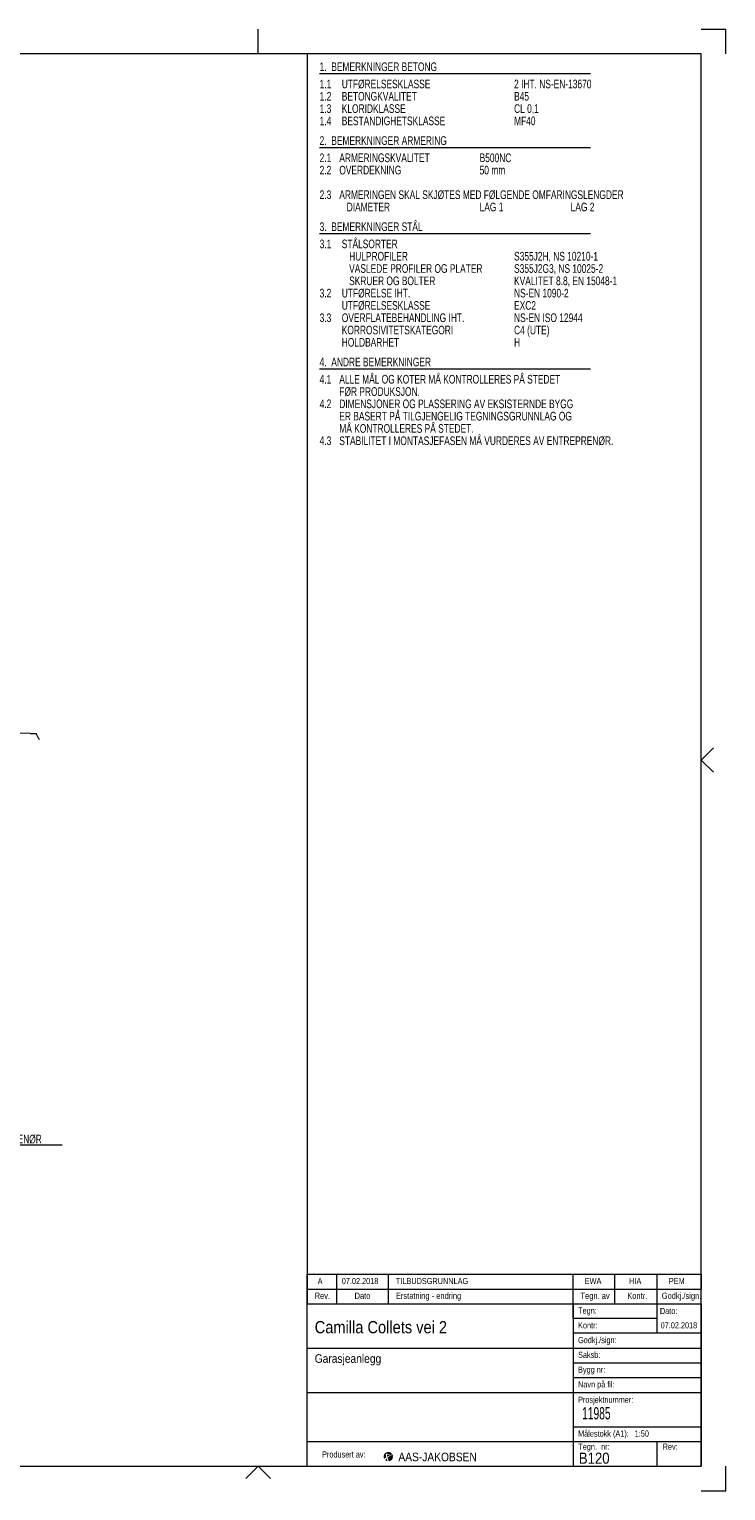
# Model space of a CAD drawing. Header units: millimetres. Extents: x -28263 to 55837, y 62799 to 122199.
# Tile 9 of 9: x 27540 to 55837, y 62799 to 122199. Entities that reach past the tile are written whole.
import ezdxf

# ---------------------------------------------------------------- set-up
doc = ezdxf.new("R2010")
doc.units = ezdxf.units.MM
doc.header["$LTSCALE"] = 100
for name, color, linetype, lineweight in [('OtherObjectType', 1, 'Continuous', 0), ('ReferenceModel', 1, 'Continuous', 0), ('Text', 3, 'Continuous', 0)]:
    doc.layers.add(name, color=color, linetype=linetype, lineweight=lineweight)
doc.styles.add('ARIAL_NARROW', font='ARIALN.TTF')
doc.styles.add('ISO3098', font='ARIAL.TTF')
doc.styles.add('SWIS721_BT_BOLD', font='ARIAL.TTF')

msp = doc.modelspace()

# ---------------------------------------------------------------- hatches: boundary and pattern name
at = {"layer": 'OtherObjectType'}
for points in [[(42147, 64215), (42186, 64237), (42200, 64246), (41937, 64188), (41937, 64188), (41937, 64190), (41937, 64191), (41937, 64193), (41937, 64195), (41937, 64197), (41937, 64199), (41938, 64201), (41938, 64203), (41938, 64205), (41938, 64206), (41938, 64208), (41938, 64210), (41939, 64212), (41939, 64214), (41939, 64216), (41940, 64218), (41940, 64219), (41940, 64221), (41940, 64223), (41941, 64225), (41941, 64227), (41942, 64229), (41942, 64230), (41942, 64232), (41943, 64234), (41943, 64236), (41944, 64238), (41944, 64240), (41945, 64241), (41945, 64243), (41946, 64245), (41947, 64247), (41947, 64249), (41948, 64250), (41948, 64252), (41949, 64254), (41950, 64256), (41950, 64257), (41951, 64259), (41952, 64261), (41952, 64263), (41953, 64264), (41954, 64266), (41955, 64268), (41956, 64269), (41956, 64271), (41957, 64273), (41958, 64274), (41959, 64276), (41960, 64278), (41961, 64279), (41962, 64281), (41963, 64283), (41963, 64284), (41964, 64286), (41965, 64287), (41966, 64289), (41967, 64291), (41968, 64292), (41969, 64294), (41971, 64295), (41972, 64297), (41973, 64298), (41974, 64300), (41975, 64301), (41976, 64303), (41977, 64304), (41978, 64306), (41979, 64307), (41981, 64309), (41982, 64310), (41983, 64312), (41984, 64313), (41986, 64315), (41987, 64316), (41988, 64317), (41989, 64319), (41991, 64320), (41992, 64321), (41993, 64323), (41995, 64324), (41996, 64325), (41997, 64327), (41999, 64328), (42000, 64329), (42002, 64330), (42003, 64332), (42004, 64333), (42006, 64334), (42007, 64335), (42009, 64336), (42010, 64338), (42012, 64339), (42013, 64340), (42015, 64341), (42016, 64342), (42018, 64343), (42019, 64344), (42021, 64345), (42022, 64346), (42024, 64347), (42025, 64348), (42027, 64349), (42029, 64350), (42030, 64351), (42032, 64352), (42034, 64353), (42035, 64354), (42037, 64355), (42038, 64356), (42040, 64357), (42042, 64358), (42043, 64358), (42045, 64359), (42047, 64360), (42049, 64361), (42050, 64362), (42052, 64362), (42054, 64363), (42055, 64364), (42057, 64365), (42059, 64365), (42061, 64366), (42062, 64367), (42064, 64367), (42066, 64368), (42068, 64368), (42070, 64369), (42071, 64370), (42073, 64370), (42075, 64371), (42077, 64371), (42079, 64372), (42080, 64372), (42082, 64373), (42084, 64373), (42086, 64373), (42088, 64374), (42089, 64374), (42091, 64375), (42093, 64375), (42095, 64375), (42097, 64376), (42099, 64376), (42101, 64376), (42102, 64376), (42104, 64377), (42106, 64377), (42108, 64377), (42110, 64377), (42112, 64377), (42114, 64378), (42115, 64378), (42117, 64378), (42119, 64378), (42121, 64378), (42123, 64378), (42125, 64378), (42127, 64378), (42129, 64378), (42130, 64378), (42132, 64378), (42134, 64378), (42136, 64378), (42138, 64378), (42140, 64378), (42142, 64378), (42144, 64377), (42145, 64377), (42147, 64377), (42149, 64377), (42151, 64377), (42153, 64376), (42155, 64376), (42157, 64376), (42158, 64376), (42160, 64375), (42162, 64375), (42164, 64375), (42166, 64374), (42168, 64374), (42170, 64373), (42171, 64373), (42173, 64372), (42175, 64372), (42177, 64372), (42179, 64371), (42180, 64371), (42182, 64370), (42184, 64369), (42186, 64369), (42188, 64368), (42189, 64368), (42191, 64367), (42193, 64366), (42195, 64366), (42196, 64365), (42198, 64364), (42200, 64364), (42202, 64363), (42203, 64362), (42205, 64362), (42207, 64361), (42208, 64360), (42210, 64359), (42212, 64358), (42214, 64358), (42215, 64357), (42217, 64356), (42218, 64355), (42220, 64354), (42222, 64353), (42223, 64352), (42225, 64351), (42227, 64350), (42228, 64349), (42230, 64348), (42231, 64347), (42233, 64346), (42234, 64345), (42236, 64344), (42238, 64343), (42239, 64342), (42241, 64341), (42242, 64340), (42244, 64339), (42245, 64337), (42247, 64336), (42248, 64335), (42249, 64334), (42251, 64333), (42252, 64331), (42254, 64330), (42255, 64329), (42257, 64328), (42258, 64326), (42259, 64325), (42261, 64324), (42262, 64322), (42263, 64321), (42265, 64320), (42266, 64318), (42267, 64317), (42268, 64316), (42270, 64314), (42271, 64313), (42272, 64311), (42273, 64310), (42275, 64309), (42276, 64307), (42277, 64306), (42278, 64304), (42279, 64303), (42280, 64301), (42281, 64300), (42283, 64298), (42260, 64284), (42236, 64268), (42212, 64253), (42199, 64259), (42168, 64274), (42124, 64294), (42083, 64310), (42052, 64312), (42032, 64298), (42024, 64274), (42028, 64245), (42037, 64205), (42045, 64176), (42050, 64157), (42043, 64153), (42012, 64134), (41981, 64115), (41959, 64100), (41958, 64100), (41958, 64101), (41958, 64102), (41957, 64102), (41957, 64103), (41957, 64104), (41956, 64104), (41956, 64105), (41956, 64105), (41956, 64106), (41955, 64107), (41955, 64107), (41955, 64108), (41954, 64109), (41954, 64109), (41954, 64110), (41953, 64111), (41953, 64111), (41953, 64112), (41953, 64113), (41952, 64113), (41952, 64114), (41952, 64115), (41951, 64115), (41951, 64116), (41951, 64117), (41951, 64117), (41950, 64118), (41950, 64119), (41950, 64119), (41950, 64120), (41949, 64121), (41949, 64121), (41949, 64122), (41949, 64123), (41948, 64123), (41948, 64124), (41948, 64125), (41948, 64125), (41947, 64126), (41947, 64127), (41947, 64127), (41947, 64128), (41947, 64129), (41946, 64129), (41946, 64130), (41946, 64131), (41946, 64131), (41945, 64132), (41945, 64133), (41945, 64133), (41945, 64134), (41945, 64135), (41944, 64135), (41944, 64136), (41944, 64137), (41944, 64138), (41944, 64138), (41944, 64139), (41943, 64140), (41943, 64140), (41943, 64141), (41943, 64142), (41943, 64142), (41942, 64143), (41942, 64144), (41942, 64144), (41942, 64145), (41942, 64146), (41942, 64147), (41941, 64147), (41941, 64148), (41941, 64149), (41941, 64149), (41941, 64150), (41941, 64151), (41941, 64151), (41940, 64152), (41940, 64153), (41940, 64154), (41940, 64154), (41940, 64155), (41940, 64156), (41940, 64156), (41940, 64157), (41940, 64158), (41939, 64159), (41939, 64159), (41939, 64160), (41939, 64161), (41939, 64161), (41939, 64162), (41939, 64163), (41939, 64163), (41939, 64164), (41939, 64165), (41938, 64166), (41938, 64166), (41938, 64167), (41938, 64168), (41938, 64168), (41938, 64169), (41938, 64170), (41938, 64171), (41938, 64171), (41938, 64172), (41938, 64173), (41938, 64173), (41938, 64174), (41938, 64175), (41938, 64176), (41937, 64176), (41937, 64177), (41937, 64178), (41937, 64178), (41937, 64179), (41937, 64180), (41937, 64181), (41937, 64181), (41937, 64182), (41937, 64183), (41937, 64183), (41937, 64184), (41937, 64185), (41937, 64186), (41937, 64186), (41937, 64187), (41937, 64188), (42200, 64246), (42177, 64254), (42145, 64267), (42103, 64276), (42073, 64264), (42071, 64228), (42079, 64201), (42084, 64182), (42085, 64178), (42109, 64192)], [(42265, 64221), (42296, 64206), (42318, 64198), (42318, 64197), (42318, 64197), (42318, 64196), (42318, 64196), (42318, 64195), (42318, 64194), (42318, 64194), (42318, 64193), (42318, 64192), (42318, 64192), (42318, 64191), (42318, 64190), (42318, 64190), (42318, 64189), (42318, 64188), (42318, 64188), (42318, 64187), (42318, 64186), (42318, 64185), (42318, 64183), (42318, 64182), (42318, 64181), (42318, 64180), (42318, 64179), (42318, 64178), (42318, 64177), (42317, 64176), (42317, 64175), (42317, 64174), (42317, 64173), (42317, 64172), (42317, 64171), (42317, 64170), (42317, 64169), (42317, 64168), (42317, 64166), (42317, 64165), (42316, 64164), (42316, 64163), (42316, 64162), (42316, 64161), (42316, 64160), (42316, 64159), (42315, 64158), (42315, 64157), (42315, 64156), (42315, 64155), (42315, 64154), (42315, 64153), (42314, 64152), (42314, 64151), (42314, 64150), (42314, 64149), (42314, 64148), (42313, 64147), (42313, 64145), (42313, 64144), (42313, 64143), (42312, 64142), (42312, 64141), (42312, 64140), (42312, 64139), (42311, 64138), (42311, 64137), (42311, 64136), (42310, 64135), (42310, 64134), (42310, 64133), (42310, 64132), (42309, 64131), (42309, 64130), (42309, 64129), (42308, 64128), (42308, 64127), (42308, 64126), (42307, 64125), (42307, 64124), (42306, 64123), (42306, 64122), (42306, 64121), (42305, 64120), (42305, 64119), (42305, 64118), (42304, 64117), (42304, 64116), (42303, 64115), (42303, 64114), (42303, 64113), (42302, 64112), (42302, 64111), (42301, 64110), (42301, 64109), (42300, 64108), (42300, 64107), (42300, 64106), (42299, 64105), (42299, 64104), (42298, 64103), (42298, 64102), (42297, 64102), (42297, 64101), (42296, 64100), (42296, 64099), (42295, 64098), (42295, 64097), (42294, 64096), (42294, 64095), (42293, 64094), (42293, 64093), (42292, 64092), (42292, 64091), (42291, 64090), (42290, 64089), (42290, 64088), (42289, 64088), (42289, 64087), (42288, 64086), (42288, 64085), (42287, 64084), (42286, 64083), (42286, 64082), (42285, 64081), (42285, 64080), (42284, 64080), (42283, 64079), (42283, 64078), (42282, 64077), (42282, 64076), (42281, 64075), (42280, 64074), (42280, 64074), (42279, 64073), (42278, 64072), (42278, 64071), (42277, 64070), (42276, 64069), (42276, 64068), (42275, 64068), (42274, 64067), (42274, 64066), (42273, 64065), (42272, 64064), (42272, 64064), (42271, 64063), (42270, 64062), (42270, 64061), (42269, 64060), (42268, 64060), (42267, 64059), (42267, 64058), (42266, 64057), (42265, 64056), (42265, 64056), (42264, 64055), (42263, 64054), (42262, 64053), (42262, 64053), (42261, 64052), (42260, 64051), (42259, 64050), (42259, 64050), (42258, 64049), (42257, 64048), (42256, 64048), (42255, 64047), (42255, 64046), (42254, 64045), (42253, 64045), (42252, 64044), (42251, 64043), (42251, 64043), (42250, 64042), (42249, 64041), (42248, 64041), (42247, 64040), (42246, 64039), (42246, 64039), (42245, 64038), (42244, 64037), (42243, 64037), (42242, 64036), (42241, 64035), (42241, 64035), (42240, 64034), (42239, 64033), (42238, 64033), (42237, 64032), (42236, 64032), (42235, 64031), (42235, 64030), (42234, 64030), (42233, 64029), (42232, 64029), (42231, 64028), (42230, 64027), (42229, 64027), (42228, 64026), (42227, 64026), (42226, 64025), (42226, 64025), (42225, 64024), (42224, 64023), (42223, 64023), (42222, 64022), (42221, 64022), (42220, 64021), (42219, 64021), (42218, 64020), (42217, 64020), (42216, 64019), (42215, 64019), (42214, 64018), (42213, 64018), (42212, 64017), (42212, 64017), (42211, 64016), (42210, 64016), (42209, 64016), (42208, 64015), (42207, 64015), (42206, 64014), (42205, 64014), (42204, 64013), (42203, 64013), (42202, 64013), (42201, 64012), (42200, 64012), (42199, 64011), (42198, 64011), (42197, 64010), (42196, 64010), (42195, 64010), (42194, 64009), (42193, 64009), (42192, 64009), (42191, 64008), (42190, 64008), (42189, 64008), (42188, 64007), (42187, 64007), (42186, 64007), (42185, 64006), (42184, 64006), (42183, 64006), (42182, 64005), (42181, 64005), (42180, 64005), (42179, 64004), (42178, 64004), (42177, 64004), (42176, 64004), (42175, 64003), (42174, 64003), (42173, 64003), (42172, 64003), (42170, 64002), (42169, 64002), (42168, 64002), (42167, 64002), (42166, 64001), (42165, 64001), (42164, 64001), (42163, 64001), (42162, 64001), (42161, 64000), (42160, 64000), (42159, 64000), (42158, 64000), (42157, 64000), (42156, 64000), (42155, 63999), (42154, 63999), (42142, 64020), (42123, 64067), (42103, 64115), (42095, 64143), (42119, 64162), (42163, 64193), (42205, 64224), (42223, 64237), (42233, 64233)], [(42243, 64252), (42262, 64267), (42281, 64282), (42289, 64288), (42289, 64288), (42290, 64287), (42290, 64287), (42291, 64286), (42291, 64285), (42291, 64285), (42292, 64284), (42292, 64283), (42292, 64283), (42293, 64282), (42293, 64282), (42293, 64281), (42294, 64280), (42294, 64280), (42294, 64279), (42295, 64279), (42295, 64278), (42295, 64277), (42296, 64277), (42296, 64276), (42296, 64275), (42297, 64275), (42297, 64274), (42297, 64274), (42298, 64273), (42298, 64272), (42298, 64272), (42299, 64271), (42299, 64270), (42299, 64270), (42300, 64269), (42300, 64268), (42300, 64268), (42300, 64267), (42301, 64266), (42301, 64266), (42301, 64265), (42302, 64265), (42302, 64264), (42302, 64263), (42302, 64263), (42303, 64262), (42303, 64261), (42303, 64261), (42304, 64260), (42304, 64259), (42304, 64259), (42304, 64258), (42305, 64257), (42305, 64257), (42305, 64256), (42305, 64255), (42306, 64255), (42306, 64254), (42306, 64253), (42306, 64253), (42307, 64252), (42307, 64251), (42307, 64251), (42307, 64250), (42308, 64249), (42308, 64249), (42308, 64248), (42308, 64247), (42308, 64247), (42309, 64246), (42309, 64245), (42309, 64245), (42309, 64244), (42310, 64243), (42310, 64243), (42310, 64242), (42310, 64241), (42310, 64241), (42311, 64240), (42311, 64239), (42311, 64238), (42311, 64238), (42311, 64237), (42311, 64236), (42312, 64236), (42312, 64235), (42312, 64234), (42312, 64234), (42312, 64233), (42313, 64232), (42313, 64232), (42313, 64231), (42313, 64230), (42313, 64230), (42313, 64229), (42313, 64228), (42314, 64227), (42314, 64227), (42314, 64226), (42314, 64225), (42314, 64225), (42314, 64224), (42314, 64223), (42315, 64223), (42315, 64222), (42315, 64221), (42315, 64220), (42315, 64220), (42315, 64219), (42315, 64218), (42315, 64218), (42316, 64217), (42316, 64216), (42316, 64216), (42316, 64215), (42316, 64214), (42316, 64213), (42316, 64213), (42316, 64212), (42316, 64211), (42316, 64211), (42317, 64210), (42317, 64209), (42317, 64209), (42317, 64208), (42317, 64207), (42317, 64206), (42317, 64206), (42317, 64205), (42317, 64204), (42317, 64204), (42317, 64203), (42305, 64208), (42279, 64221), (42250, 64235), (42232, 64244)], [(42069, 64095), (42081, 64056), (42093, 64019), (42098, 64000), (42098, 64000), (42098, 64000), (42097, 64000), (42097, 64000), (42097, 64000), (42096, 64000), (42096, 64000), (42095, 64000), (42095, 64000), (42094, 64000), (42094, 64000), (42094, 64000), (42093, 64001), (42093, 64001), (42092, 64001), (42092, 64001), (42091, 64001), (42091, 64001), (42091, 64001), (42090, 64001), (42090, 64001), (42089, 64001), (42089, 64001), (42088, 64001), (42088, 64002), (42088, 64002), (42087, 64002), (42087, 64002), (42086, 64002), (42086, 64002), (42085, 64002), (42085, 64002), (42085, 64002), (42084, 64002), (42084, 64002), (42083, 64003), (42083, 64003), (42082, 64003), (42082, 64003), (42082, 64003), (42081, 64003), (42081, 64003), (42080, 64003), (42080, 64003), (42079, 64004), (42079, 64004), (42079, 64004), (42078, 64004), (42078, 64004), (42077, 64004), (42077, 64004), (42077, 64004), (42076, 64004), (42076, 64005), (42075, 64005), (42075, 64005), (42074, 64005), (42074, 64005), (42074, 64005), (42073, 64005), (42073, 64005), (42072, 64006), (42072, 64006), (42072, 64006), (42071, 64006), (42071, 64006), (42070, 64006), (42070, 64006), (42069, 64006), (42069, 64007), (42069, 64007), (42068, 64007), (42068, 64007), (42067, 64007), (42067, 64007), (42067, 64007), (42066, 64008), (42066, 64008), (42065, 64008), (42065, 64008), (42064, 64008), (42064, 64008), (42064, 64008), (42063, 64009), (42063, 64009), (42062, 64009), (42062, 64009), (42062, 64009), (42061, 64009), (42061, 64009), (42060, 64010), (42060, 64010), (42060, 64010), (42059, 64010), (42059, 64010), (42058, 64010), (42058, 64011), (42058, 64011), (42057, 64011), (42057, 64011), (42056, 64011), (42056, 64011), (42055, 64012), (42055, 64012), (42055, 64012), (42054, 64012), (42054, 64012), (42053, 64012), (42053, 64013), (42053, 64013), (42052, 64013), (42052, 64013), (42051, 64013), (42051, 64013), (42051, 64014), (42050, 64014), (42050, 64014), (42049, 64014), (42049, 64014), (42049, 64014), (42048, 64015), (42048, 64015), (42047, 64015), (42047, 64015), (42047, 64015), (42046, 64016), (42046, 64016), (42046, 64016), (42045, 64016), (42045, 64016), (42044, 64017), (42044, 64017), (42044, 64017), (42043, 64017), (42043, 64017), (42042, 64017), (42042, 64018), (42042, 64018), (42041, 64018), (42041, 64018), (42040, 64018), (42040, 64019), (42040, 64019), (42039, 64019), (42039, 64019), (42038, 64019), (42038, 64020), (42038, 64020), (42037, 64020), (42037, 64020), (42037, 64021), (42036, 64021), (42036, 64021), (42035, 64021), (42035, 64021), (42035, 64022), (42034, 64022), (42034, 64022), (42034, 64022), (42033, 64022), (42033, 64023), (42032, 64023), (42032, 64023), (42032, 64023), (42031, 64024), (42031, 64024), (42030, 64024), (42030, 64024), (42030, 64024), (42029, 64025), (42029, 64025), (42029, 64025), (42028, 64025), (42028, 64026), (42028, 64026), (42027, 64026), (42027, 64026), (42026, 64026), (42026, 64027), (42026, 64027), (42025, 64027), (42025, 64027), (42025, 64028), (42024, 64028), (42024, 64028), (42023, 64028), (42023, 64029), (42023, 64029), (42022, 64029), (42022, 64029), (42022, 64030), (42021, 64030), (42021, 64030), (42021, 64030), (42020, 64031), (42020, 64031), (42019, 64031), (42019, 64031), (42019, 64032), (42018, 64032), (42018, 64032), (42018, 64032), (42017, 64033), (42017, 64033), (42017, 64033), (42016, 64033), (42016, 64034), (42016, 64034), (42015, 64034), (42015, 64034), (42014, 64035), (42014, 64035), (42014, 64035), (42013, 64035), (42013, 64036), (42013, 64036), (42012, 64036), (42012, 64036), (42012, 64037), (42011, 64037), (42011, 64037), (42011, 64037), (42010, 64038), (42010, 64038), (42010, 64038), (42009, 64039), (42009, 64039), (42009, 64039), (42008, 64039), (42008, 64040), (42008, 64040), (42007, 64040), (42007, 64040), (42007, 64041), (42006, 64041), (42006, 64041), (42006, 64042), (42005, 64042), (42005, 64042), (42005, 64042), (42004, 64043), (42004, 64043), (42004, 64043), (42003, 64044), (42003, 64044), (42003, 64044), (42002, 64044), (42002, 64045), (42002, 64045), (42001, 64045), (42001, 64046), (42001, 64046), (42000, 64046), (42000, 64046), (42000, 64047), (41999, 64047), (41999, 64047), (42008, 64059), (42026, 64082), (42049, 64104), (42063, 64116)]]:
    msp.add_hatch(color=5, dxfattribs=at).paths.add_polyline_path(points, flags=17)

# ---------------------------------------------------------------- linework, layer by layer
at = {"layer": 'OtherObjectType', "color": 2, "linetype": 'Continuous', "lineweight": 0}
for p, q in [((36837, 121199), (36837, 122199)), ((54837, 122199), (55837, 122199)), ((55837, 121199), (55837, 122199)), ((54837, 92499), (55337, 92999)), ((54837, 92499), (55337, 91999)), ((36837, 63799), (36337, 63299)), ((36837, 63799), (37337, 63299)), ((55837, 62799), (55837, 63799)), ((54837, 62799), (55837, 62799))]:
    msp.add_line(p, q, dxfattribs=at)
at = {"layer": 'OtherObjectType', "color": 1, "linetype": 'Continuous', "lineweight": 0}
for p, q in [((54837, 121199), (-25263, 121199)), ((54837, 63799), (54837, 121199)), ((-25263, 63799), (54837, 63799))]:
    msp.add_line(p, q, dxfattribs=at)
at = {"layer": 'OtherObjectType', "color": 4, "linetype": 'Continuous', "lineweight": 0}
for p in [(38837, 121199), (38837, 63799)]:
    msp.add_line(p, (38837, 70399), dxfattribs=at)
at = {"layer": 'OtherObjectType', "color": 7, "linetype": 'Continuous', "lineweight": 0}
for p, q in [((39337, 120399), (50337, 120399)), ((39337, 117399), (50337, 117399)), ((39337, 113899), (50337, 113899)), ((39337, 108399), (50337, 108399)), ((38837, 71599), (54837, 71599)), ((38837, 70999), (38837, 71599)), ((40037, 70999), (40037, 71599)), ((42137, 70999), (42137, 71599)), ((49637, 70999), (49637, 71599)), ((51337, 70999), (51337, 71599)), ((53037, 71599), (53037, 70999)), ((54837, 71599), (54837, 70999)), ((38837, 70399), (38837, 70999)), ((38837, 70999), (54837, 70999)), ((40037, 70399), (40037, 70999)), ((42137, 70399), (42137, 70999)), ((49637, 70399), (49637, 70999)), ((51337, 70399), (51337, 70999)), ((53037, 70999), (53037, 70399)), ((38837, 70399), (54837, 70399)), ((49637, 70399), (49637, 63799)), ((49637, 69799), (49637, 70399)), ((53037, 70399), (53037, 69199)), ((54837, 70399), (54837, 63799)), ((53037, 69799), (49637, 69799)), ((54837, 69199), (49637, 69199)), ((38837, 68599), (54837, 68599)), ((49637, 67999), (54837, 67999)), ((49637, 67399), (54837, 67399)), ((38837, 66799), (54837, 66799)), ((49637, 65399), (54837, 65399)), ((38837, 64799), (54837, 64799)), ((53037, 64799), (53037, 63799)), ((38837, 63799), (54837, 63799))]:
    msp.add_line(p, q, dxfattribs=at)
at = {"layer": 'ReferenceModel', "color": 7, "linetype": 'Continuous', "lineweight": 0}
for p, q in [((27582, 93579), (25627, 93611)), ((27582, 93580), (25627, 93611)), ((27582, 93580), (27582, 93579)), ((27582, 93580), (27582, 93579)), ((27582, 93579), (27582, 93580)), ((27582, 93579), (27582, 93580)), ((27582, 93580), (27823, 93574)), ((27582, 93580), (27582, 93580)), ((27582, 93579), (27823, 93574)), ((27582, 93579), (27582, 93579)), ((27823, 93574), (27823, 93574)), ((27823, 93574), (27823, 93574)), ((27823, 93574), (27823, 93574)), ((27936, 93356), (27823, 93574)), ((27936, 93356), (27823, 93574)), ((27937, 93356), (27936, 93356)), ((27937, 93356), (27936, 93356)), ((27936, 93356), (27937, 93356)), ((27936, 93356), (27944, 93338)), ((27936, 93356), (27944, 93338)), ((27936, 93356), (27936, 93356)), ((27936, 93356), (27936, 93356)), ((27944, 93338), (27944, 93338)), ((27944, 93338), (27944, 93338))]:
    msp.add_line(p, q, dxfattribs=at)
at = {"layer": 'Text', "color": 3, "linetype": 'Continuous', "lineweight": 0}
msp.add_line((21761, 76858), (28877, 76858), dxfattribs=at)

# ---------------------------------------------------------------- texts
at = {"layer": 'OtherObjectType', "color": 7, "width": 0.85}
for s, height, style, p in [('1.  BEMERKNINGER BETONG', 350, 'ARIAL_NARROW', (39337, 120499)), ('1.1', 350, 'ARIAL_NARROW', (39337, 119799)), ('UTFØRELSESKLASSE', 350, 'ARIAL_NARROW', (40237, 119799)), ('2 IHT. NS-EN-13670', 350, 'ARIAL_NARROW', (47237, 119799)), ('1.2', 350, 'ARIAL_NARROW', (39337, 119299)), ('BETONGKVALITET', 350, 'ARIAL_NARROW', (40237, 119299)), ('B45', 350, 'ARIAL_NARROW', (47237, 119299)), ('1.3', 350, 'ARIAL_NARROW', (39337, 118799)), ('KLORIDKLASSE', 350, 'ARIAL_NARROW', (40237, 118799)), ('CL 0,1', 350, 'ARIAL_NARROW', (47237, 118799)), ('1.4', 350, 'ARIAL_NARROW', (39337, 118299)), ('BESTANDIGHETSKLASSE', 350, 'ARIAL_NARROW', (40237, 118299)), ('MF40', 350, 'ARIAL_NARROW', (47237, 118299)), ('2.  BEMERKNINGER ARMERING', 350, 'ARIAL_NARROW', (39337, 117499)), ('2.1', 350, 'ARIAL_NARROW', (39337, 116799)), ('ARMERINGSKVALITET', 350, 'ARIAL_NARROW', (40137, 116799)), ('B500NC', 350, 'ARIAL_NARROW', (45837, 116799)), ('2.2', 350, 'ARIAL_NARROW', (39337, 116299)), ('OVERDEKNING', 350, 'ARIAL_NARROW', (40137, 116299)), ('50 mm', 350, 'ARIAL_NARROW', (45837, 116299)), ('2.3', 350, 'ARIAL_NARROW', (39337, 115299)), ('ARMERINGEN SKAL SKJØTES MED FØLGENDE OMFARINGSLENGDER', 350, 'ARIAL_NARROW', (40137, 115299)), ('DIAMETER', 350, 'ARIAL_NARROW', (40437, 114799)), ('LAG 1', 350, 'ARIAL_NARROW', (45837, 114799)), ('LAG 2', 350, 'ARIAL_NARROW', (49537, 114799)), ('3.  BEMERKNINGER STÅL', 350, 'ARIAL_NARROW', (39337, 113999)), ('3.1', 350, 'ARIAL_NARROW', (39337, 113299)), ('STÅLSORTER', 350, 'ARIAL_NARROW', (40237, 113299)), ('HULPROFILER', 350, 'ARIAL_NARROW', (40537, 112799)), ('S355J2H, NS 10210-1', 350, 'ARIAL_NARROW', (47237, 112799)), ('VASLEDE PROFILER OG PLATER', 350, 'ARIAL_NARROW', (40537, 112299)), ('S355J2G3, NS 10025-2', 350, 'ARIAL_NARROW', (47237, 112299)), ('SKRUER OG BOLTER', 350, 'ARIAL_NARROW', (40537, 111799)), ('KVALITET 8.8, EN 15048-1', 350, 'ARIAL_NARROW', (47237, 111799)), ('3.2', 350, 'ARIAL_NARROW', (39337, 111299)), ('UTFØRELSE IHT.', 350, 'ARIAL_NARROW', (40237, 111299)), ('UTFØRELSESKLASSE', 350, 'ARIAL_NARROW', (40237, 110799)), ('NS-EN 1090-2', 350, 'ARIAL_NARROW', (47237, 111299)), ('EXC2', 350, 'ARIAL_NARROW', (47237, 110799)), ('3.3', 350, 'ARIAL_NARROW', (39337, 110299)), ('OVERFLATEBEHANDLING IHT.', 350, 'ARIAL_NARROW', (40237, 110299)), ('NS-EN ISO 12944', 350, 'ARIAL_NARROW', (47237, 110299)), ('KORROSIVITETSKATEGORI', 350, 'ARIAL_NARROW', (40237, 109799)), ('C4 (UTE)', 350, 'ARIAL_NARROW', (47237, 109799)), ('HOLDBARHET', 350, 'ARIAL_NARROW', (40237, 109299)), ('H', 350, 'ARIAL_NARROW', (47237, 109299)), ('4.  ANDRE BEMERKNINGER', 350, 'ARIAL_NARROW', (39337, 108499)), ('4.1', 350, 'ARIAL_NARROW', (39337, 107799)), ('ALLE MÅL OG KOTER MÅ KONTROLLERES PÅ STEDET', 350, 'ARIAL_NARROW', (40137, 107799)), ('FØR PRODUKSJON.', 350, 'ARIAL_NARROW', (40137, 107299)), ('4.2', 350, 'ARIAL_NARROW', (39337, 106799)), ('DIMENSJONER OG PLASSERING AV EKSISTERNDE BYGG', 350, 'ARIAL_NARROW', (40137, 106799)), ('ER BASERT PÅ TILGJENGELIG TEGNINGSGRUNNLAG OG', 350, 'ARIAL_NARROW', (40137, 106299)), ('STABILITET I MONTASJEFASEN MÅ VURDERES AV ENTREPRENØR.', 350, 'ARIAL_NARROW', (40137, 105299)), ('MÅ KONTROLLERES PÅ STEDET.', 350, 'ARIAL_NARROW', (40137, 105799)), ('4.3', 350, 'ARIAL_NARROW', (39337, 105299)), ('A', 250, 'ISO3098', (39259, 71199)), ('07.02.2018', 250, 'ISO3098', (40237, 71199)), ('TILBUDSGRUNNLAG', 250, 'ISO3098', (42437, 71199)), ('EWA', 250, 'ISO3098', (50108, 71199)), ('HIA', 250, 'ISO3098', (51910, 71199)), ('PEM', 250, 'ISO3098', (53526, 71199)), ('Rev.', 250, 'ARIAL_NARROW', (39137, 70599)), ('Dato', 250, 'ARIAL_NARROW', (40756, 70599)), ('Erstatning - endring', 250, 'ARIAL_NARROW', (42437, 70599)), ('Tegn. av', 250, 'ARIAL_NARROW', (49937, 70599)), ('Kontr.', 250, 'ARIAL_NARROW', (51837, 70599)), ('Godkj./sign.', 250, 'ARIAL_NARROW', (53237, 70599)), ('Tegn:', 250, 'ISO3098', (49837, 69999)), ('Dato:', 250, 'ISO3098', (53161, 69981)), ('Kontr:', 250, 'ISO3098', (49837, 69399)), ('Godkj./sign:', 250, 'ISO3098', (49837, 68799)), ('Saksb:', 250, 'ISO3098', (49837, 68199)), ('Bygg nr:', 250, 'ISO3098', (49837, 67599)), ('Navn på fil:', 250, 'ISO3098', (49837, 66999)), ('Prosjektnummer:', 250, 'ISO3098', (49837, 66374)), ('Målestokk (A1):', 250, 'ISO3098', (49837, 64999)), ('Produsert av:', 250, 'ISO3098', (39437, 64151)), ('AAS-JAKOBSEN', 350, 'SWIS721_BT_BOLD', (42537, 63999)), ('Tegn.  nr:', 250, 'ISO3098', (49847, 64467)), ('Rev:', 250, 'ISO3098', (53274, 64467))]:
    msp.add_text(s, height=height, dxfattribs=dict(at, style=style)).set_placement(p)
at = {"layer": 'OtherObjectType', "color": 2, "style": 'ISO3098'}
for s, height, width, p in [('Camilla Collets vei 2', 500, 0.85, (39137, 69199)), ('07.02.2018', 250, 0.68, (53192, 69399)), ('Garasjeanlegg', 350, 0.85, (39137, 67999)), ('11985', 500, 0.595, (50002, 65699)), ('1:50', 250, 0.85, (52137, 64999))]:
    msp.add_text(s, height=height, dxfattribs=dict(at, width=width)).set_placement(p)
at = {"layer": 'OtherObjectType', "color": 5, "style": 'ISO3098', "width": 0.85}
msp.add_text('B120', height=450, dxfattribs=at).set_placement((49869, 63899))
at = {"layer": 'Text', "color": 3, "style": 'ARIAL_NARROW', "width": 0.85}
msp.add_text('BYGG VURDERES AV ENTREPRENØR', height=350, dxfattribs=at).set_placement((21821, 76918))

doc.saveas('drawing.dxf')
